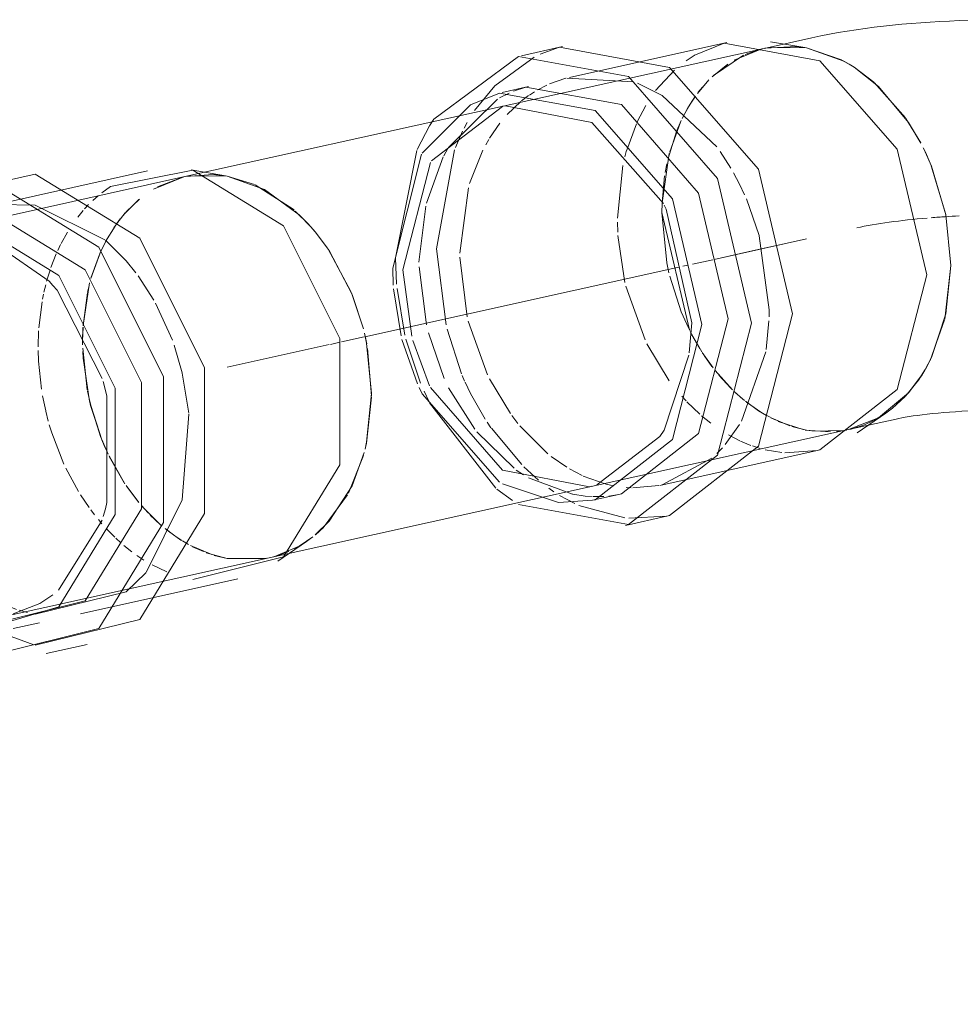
# Model space of a CAD drawing. Header units: millimetres. Extents: x -121 to 29920, y 1231 to 31888.
# Tile 30 of 106: x 9518 to 9639, y 9098 to 9224. Entities that reach past the tile are written whole.
import ezdxf

# ---------------------------------------------------------------- set-up
doc = ezdxf.new("R2010")
doc.units = ezdxf.units.MM
doc.linetypes.add('ADSK_Осевая', pattern=[700, 500, -100, 0, -100])
doc.layers.add('P-PIPE-____-CNTR', color=3, linetype='ADSK_Осевая', lineweight=20)
doc.layers.add('P-PIPE-____-OTLN', color=3, linetype='Continuous', lineweight=20)

# ---------------------------------------------------------------- blocks, each defined once
blk = doc.blocks.new('ADSK_ППР_Отвод канализационный_Составной - Отвод раструбный-V1-3D severage Left')
at = {"layer": 'P-PIPE-____-OTLN', "color": 22}
for p, q in [((-15176.24, 9221.5), (-15196.41, 9217.04)), ((-15165.35, 9222.12), (-15171.47, 9220.77)), ((-15166.25, 9220.88), (-15170.66, 9221.62)), ((-15197.28, 9220.99), (-15202.53, 9219.83)), ((-15171.78, 9220.69), (-15171.47, 9220.77)), ((-15167.33, 9221.02), (-15166.25, 9220.88)), ((-15201.65, 9215.87), (-15205.02, 9215.13)), ((-15204.66, 9213.42), (-15204.95, 9213.35)), ((-15151.09, 9208.02), (-15150.82, 9207.47)), ((-15184.01, 9200.16), (-15184.26, 9200.67)), ((-15151.09, 9179.23), (-15151.7, 9178.29)), ((-15159.56, 9171.51), (-15155.88, 9174.04)), ((-15155.04, 9174.67), (-15155.88, 9174.04)), ((-15160.66, 9171.95), (-15154.54, 9173.3)), ((-15158.63, 9172.57), (-15160.34, 9172.02)), ((-15184.81, 9171.05), (-15184.26, 9171.88)), ((-15184.84, 9164.8), (-15164.67, 9169.27)), ((-15193.81, 9164.61), (-15193.51, 9164.68)), ((-15193.45, 9162.89), (-15190.09, 9163.64)), ((-15197.78, 9162.61), (-15193.45, 9162.89)), ((-15189.21, 9159.68), (-15183.97, 9160.85))]:
    blk.add_line(p, q, dxfattribs=at)
at = {"layer": 'P-PIPE-____-OTLN', "color": 9}
for p, q in [((-15176.57, 9221.42), (-15180.26, 9219.94)), ((-15197.67, 9220.9), (-15200.15, 9220.02)), ((-15171.39, 9220.78), (-15167.33, 9221.02)), ((-15166.06, 9220.85), (-15161.55, 9219.28)), ((-15200.93, 9219.64), (-15205.94, 9215.95)), ((-15161.53, 9219.27), (-15160.75, 9218.84)), ((-15159.95, 9218.35), (-15160.57, 9218.74)), ((-15159.92, 9218.34), (-15157.42, 9216.43)), ((-15196.85, 9216.93), (-15198.97, 9216.21)), ((-15188.19, 9216.48), (-15196.74, 9216.96)), ((-15157.37, 9216.39), (-15153.36, 9211.85)), ((-15204.13, 9215.04), (-15205.35, 9214.42)), ((-15201.99, 9215.8), (-15203.58, 9215.28)), ((-15199.31, 9216.05), (-15200.43, 9215.47)), ((-15209.06, 9213.55), (-15215.25, 9207.34)), ((-15204.97, 9213.34), (-15214.06, 9206.37)), ((-15213.77, 9211.72), (-15214.31, 9210.86)), ((-15153.32, 9211.79), (-15151.42, 9208.65)), ((-15214.33, 9210.84), (-15215.9, 9207.82)), ((-15175.71, 9205.42), (-15177.08, 9207.55)), ((-15215.33, 9207.2), (-15219.03, 9192.63)), ((-15150.82, 9207.47), (-15150.07, 9205.76)), ((-15214.2, 9206.14), (-15217.74, 9192.39)), ((-15150.06, 9205.73), (-15148.2, 9199.5)), ((-15172.11, 9196.81), (-15173.73, 9201.49)), ((-15184.56, 9199.74), (-15184.54, 9200.85)), ((-15180.73, 9185.63), (-15184.01, 9200.16)), ((-15181.03, 9184.7), (-15184.56, 9199.74)), ((-15148.19, 9199.43), (-15147.56, 9192.98)), ((-15170.83, 9187.3), (-15172.1, 9196.77)), ((-15219.03, 9192.63), (-15218.96, 9190.45)), ((-15217.74, 9192.39), (-15216.58, 9183.89)), ((-15147.56, 9192.98), (-15148.33, 9186.1)), ((-15218.93, 9189.95), (-15217.96, 9183.95)), ((-15170.84, 9186.38), (-15170.83, 9187.3)), ((-15181.38, 9185.43), (-15181, 9184.64)), ((-15181.05, 9181.78), (-15180.73, 9185.63)), ((-15171.22, 9182.2), (-15170.86, 9185.87)), ((-15148.35, 9186.01), (-15150.22, 9180.81)), ((-15217.85, 9183.49), (-15215.85, 9177.81)), ((-15216.44, 9183.34), (-15214.3, 9177.55)), ((-15184.26, 9171.88), (-15181.09, 9181.49)), ((-15174.36, 9173.01), (-15171.26, 9181.9)), ((-15150.24, 9180.77), (-15150.82, 9179.68)), ((-15151.34, 9178.84), (-15150.84, 9179.65)), ((-15151.7, 9178.29), (-15153.36, 9176.23)), ((-15153.4, 9176.19), (-15155.04, 9174.67)), ((-15156.34, 9173.74), (-15157.37, 9173.15)), ((-15176.44, 9170.05), (-15174.61, 9172.59)), ((-15157.46, 9173.1), (-15158.63, 9172.57)), ((-15192.9, 9164.85), (-15184.81, 9171.05)), ((-15177.51, 9168.89), (-15176.81, 9169.63)), ((-15168.8, 9168.97), (-15164.68, 9169.27)), ((-15164.67, 9169.27), (-15164.33, 9169.35)), ((-15204.98, 9164.99), (-15197.78, 9162.61)), ((-15188.3, 9164.47), (-15184.94, 9164.78)), ((-15205.68, 9164.32), (-15203.7, 9162.85)), ((-15197.67, 9163.51), (-15195.72, 9162.47)), ((-15194.37, 9163.44), (-15193.49, 9163.38)), ((-15193.35, 9163.37), (-15191.98, 9163.39)), ((-15191.35, 9163.44), (-15190.07, 9163.64)), ((-15190.07, 9163.64), (-15189.75, 9163.72)), ((-15189.15, 9164.52), (-15188.5, 9164.48)), ((-15195.21, 9162.24), (-15189.29, 9160.65)), ((-15193.45, 9162.89), (-15193.11, 9162.97)), ((-15188.78, 9160.6), (-15183.95, 9160.85)), ((-15183.94, 9160.85), (-15183.58, 9160.94))]:
    blk.add_line(p, q, dxfattribs=at)
at = {"layer": 'P-PIPE-____-OTLN', "color": 10}
for p, q in [((-15171.96, 9220.64), (-15175.31, 9219.26)), ((-15173.89, 9219.98), (-15171.96, 9220.65)), ((-15180.28, 9219.93), (-15181.45, 9219.18)), ((-15177.96, 9217.29), (-15174.1, 9219.88)), ((-15182.96, 9217.98), (-15185.36, 9215.36)), ((-15176.12, 9218.75), (-15178.13, 9217.12)), ((-15180.02, 9214.98), (-15178.54, 9216.72)), ((-15205.94, 9215.95), (-15208.55, 9212.83)), ((-15200.87, 9215.21), (-15201.53, 9214.78)), ((-15179.36, 9215.81), (-15179.9, 9215.14)), ((-15205.62, 9214.26), (-15211.89, 9208.09)), ((-15202.63, 9213.95), (-15204.38, 9212.28)), ((-15201.63, 9214.71), (-15202.53, 9214.03)), ((-15180.72, 9213.97), (-15181.28, 9213.06)), ((-15180.3, 9214.59), (-15180.72, 9213.97)), ((-15186.63, 9213.44), (-15187.71, 9211.37)), ((-15181.28, 9213.06), (-15181.96, 9211.8)), ((-15209.5, 9211.28), (-15209.9, 9210.54)), ((-15183.56, 9207.51), (-15182.18, 9211.32)), ((-15182.08, 9211.53), (-15182.64, 9210.26)), ((-15210.09, 9210.15), (-15211, 9208.09)), ((-15205.3, 9211.19), (-15206.64, 9209.25)), ((-15187.83, 9211.11), (-15189.06, 9207.72)), ((-15182.7, 9210.11), (-15183.77, 9206.68)), ((-15206.73, 9209.11), (-15207.12, 9208.43)), ((-15215.96, 9207.68), (-15218.67, 9193.92)), ((-15211.13, 9207.76), (-15213.42, 9195.08)), ((-15211.97, 9207.95), (-15212.5, 9207.01)), ((-15207.49, 9207.74), (-15209.18, 9203.46)), ((-15189.07, 9207.71), (-15189.29, 9206.87)), ((-15212.56, 9206.89), (-15214.7, 9200.96)), ((-15184.54, 9201), (-15183.62, 9207.29)), ((-15189.56, 9205.76), (-15190.25, 9199)), ((-15183.93, 9205.96), (-15184.14, 9204.89)), ((-15184.21, 9204.44), (-15184.54, 9200.94)), ((-15209.33, 9202.91), (-15210.42, 9194.54)), ((-15214.8, 9200.54), (-15215.67, 9193.38)), ((-15190.25, 9198.49), (-15190.21, 9197.22)), ((-15190.18, 9196.82), (-15189.29, 9190.78)), ((-15213.42, 9195.08), (-15212.17, 9185.34)), ((-15218.67, 9193.92), (-15218.53, 9190.55)), ((-15210.42, 9194.03), (-15209.49, 9186.39)), ((-15215.64, 9192.81), (-15214.69, 9185.38)), ((-15218.48, 9190), (-15217.47, 9184.05)), ((-15189.18, 9190.32), (-15186.72, 9183.42)), ((-15212.05, 9184.8), (-15210.22, 9179.1)), ((-15209.36, 9185.85), (-15206.89, 9178.95)), ((-15217.34, 9183.54), (-15215.45, 9177.87)), ((-15214.45, 9184.33), (-15212.45, 9178.47)), ((-15179.46, 9181.92), (-15180.94, 9184.52)), ((-15180.72, 9184.1), (-15179.71, 9182.32)), ((-15186.47, 9182.91), (-15183.61, 9178.21)), ((-15178, 9179.84), (-15179.39, 9181.81)), ((-15179.14, 9181.43), (-15178.15, 9180.02)), ((-15210.13, 9178.88), (-15209.82, 9178.15)), ((-15175.53, 9177.04), (-15177.74, 9179.5)), ((-15177.26, 9178.92), (-15175.75, 9177.27)), ((-15211.89, 9177.28), (-15208.51, 9172)), ((-15206.64, 9178.44), (-15203.96, 9173.99)), ((-15215.01, 9176.86), (-15214.36, 9175.48)), ((-15182.02, 9176.24), (-15181.46, 9175.62)), ((-15175.31, 9176.84), (-15174.15, 9175.82)), ((-15173.98, 9175.67), (-15175.16, 9176.69)), ((-15214.31, 9175.39), (-15205.83, 9164.43)), ((-15181.37, 9175.52), (-15179.72, 9173.93)), ((-15173.86, 9175.58), (-15172.17, 9174.36)), ((-15171.78, 9174.11), (-15173.71, 9175.46)), ((-15203.79, 9173.75), (-15203.01, 9172.74)), ((-15179.48, 9173.71), (-15178.31, 9172.77)), ((-15172.17, 9174.36), (-15171.17, 9173.75)), ((-15171.13, 9173.73), (-15171.78, 9174.11)), ((-15170.15, 9173.22), (-15171.13, 9173.73)), ((-15170.59, 9173.44), (-15168.17, 9172.42)), ((-15206.92, 9172.88), (-15206.45, 9172.19)), ((-15202.77, 9172.44), (-15199.16, 9168.83)), ((-15166.46, 9171.95), (-15169.66, 9172.99)), ((-15167.91, 9172.33), (-15166.06, 9171.87)), ((-15208.24, 9171.67), (-15203.49, 9166.99)), ((-15206.39, 9172.11), (-15202.51, 9167.46)), ((-15176.05, 9171.27), (-15174.58, 9170.51)), ((-15162.96, 9171.65), (-15166.2, 9171.89)), ((-15166.06, 9171.87), (-15165.41, 9171.77)), ((-15165.27, 9171.75), (-15161.27, 9171.83)), ((-15160.92, 9171.89), (-15162.21, 9171.7)), ((-15160.34, 9172.02), (-15160.66, 9171.95)), ((-15174.49, 9170.47), (-15173.16, 9169.92)), ((-15172.96, 9169.85), (-15171.99, 9169.54)), ((-15198.74, 9168.5), (-15196.74, 9167.12)), ((-15171.33, 9169.37), (-15169.18, 9169)), ((-15202.24, 9167.18), (-15200.34, 9165.45)), ((-15203.2, 9166.77), (-15202.3, 9166.15)), ((-15196.38, 9166.9), (-15194.76, 9166.05)), ((-15194.66, 9166), (-15191.68, 9164.94)), ((-15201.64, 9165.75), (-15195.99, 9163.67)), ((-15191.68, 9164.94), (-15190.74, 9164.74)), ((-15199.05, 9164.44), (-15198.41, 9163.99)), ((-15195.98, 9163.67), (-15194.37, 9163.44))]:
    blk.add_line(p, q, dxfattribs=at)
at = {"layer": 'P-PIPE-____-OTLN', "color": 22}
for points in [[(-15165.35, 9222.12, 0), (-15164.22, 9222.36, 0), (-15163.1, 9222.58, 0), (-15161.97, 9222.79, 0), (-15160.83, 9222.98, 0), (-15159.69, 9223.15, 0), (-15158.54, 9223.31, 0), (-15157.37, 9223.47, 0), (-15156.2, 9223.6, 0), (-15155.02, 9223.73, 0), (-15153.83, 9223.85, 0), (-15152.63, 9223.96, 0), (-15151.42, 9224.05, 0), (-15150.2, 9224.14, 0), (-15148.97, 9224.21, 0), (-15147.74, 9224.27, 0), (-15146.5, 9224.33, 0), (-15145.26, 9224.37, 0), (-15144.01, 9224.41, 0), (-15142.76, 9224.43, 0), (-15141.96, 9224.44, 0)], [(-15150.65, 9191.77, 0), (-15154.43, 9207.86, 0), (-15164.33, 9219.19, 0), (-15176.57, 9221.42, 0)], [(-15167.83, 9186.75, 0), (-15172.18, 9205.28, 0), (-15183.58, 9218.32, 0), (-15197.67, 9220.9, 0)], [(-15166.06, 9220.85, 0), (-15170.85, 9220.89, 0), (-15171.46, 9220.77, 0)], [(-15160.57, 9218.74, 0), (-15161.27, 9219.14, 0), (-15166.06, 9220.85, 0)], [(-15173.07, 9185.59, 0), (-15177.43, 9204.12, 0), (-15188.83, 9217.16, 0), (-15202.92, 9219.74, 0), (-15213.77, 9211.72, 0)], [(-15151.4, 9208.61, 0), (-15152.98, 9211.28, 0), (-15156.81, 9215.87, 0), (-15159.95, 9218.35, 0)], [(-15179.43, 9185.39, 0), (-15183.22, 9201.49, 0), (-15193.11, 9212.81, 0), (-15205.35, 9215.05, 0), (-15209.06, 9213.55, 0)], [(-15176.07, 9186.14, 0), (-15179.85, 9202.23, 0), (-15189.75, 9213.56, 0), (-15201.99, 9215.8, 0)], [(-15150.84, 9179.65, 0), (-15150.04, 9181.18, 0), (-15148.19, 9186.75, 0), (-15147.56, 9192.98, 0), (-15148.19, 9199.43, 0), (-15150.04, 9205.67, 0), (-15150.84, 9207.5, 0)], [(-15164.33, 9169.35, 0), (-15154.43, 9177.06, 0), (-15150.65, 9191.77, 0)], [(-15189.75, 9163.72, 0), (-15179.85, 9171.43, 0), (-15176.07, 9186.14, 0)], [(-15183.58, 9160.94, 0), (-15172.18, 9169.81, 0), (-15167.83, 9186.75, 0)], [(-15202.92, 9162.35, 0), (-15188.83, 9159.78, 0), (-15177.43, 9168.65, 0), (-15173.07, 9185.59, 0)], [(-15193.11, 9162.97, 0), (-15183.22, 9170.68, 0), (-15179.43, 9185.39, 0)], [(-15160.66, 9171.95, 0), (-15156.81, 9173.46, 0), (-15152.98, 9176.65, 0), (-15151.34, 9178.84, 0)], [(-15154.54, 9173.3, 0), (-15154.21, 9173.37, 0), (-15153.83, 9173.45, 0), (-15153.4, 9173.53, 0), (-15152.91, 9173.61, 0), (-15152.38, 9173.69, 0), (-15151.82, 9173.77, 0), (-15151.21, 9173.85, 0), (-15150.57, 9173.92, 0), (-15149.9, 9174, 0), (-15149.2, 9174.06, 0), (-15148.47, 9174.13, 0), (-15147.72, 9174.19, 0), (-15146.95, 9174.24, 0), (-15146.16, 9174.29, 0), (-15145.35, 9174.33, 0), (-15144.54, 9174.37, 0), (-15143.71, 9174.4, 0), (-15142.87, 9174.42, 0), (-15142.02, 9174.43, 0), (-15141.48, 9174.44, 0)]]:
    blk.add_polyline3d(points, dxfattribs=at)
at = {"layer": 'P-PIPE-____-OTLN', "color": 9}
for points in [[(-15177.51, 9208.15, 0), (-15184.51, 9214.72, 0), (-15187.7, 9216.3, 0)], [(-15184.37, 9200.89, 0), (-15193.51, 9211.26, 0), (-15204.62, 9213.42, 0)], [(-15173.96, 9202.02, 0), (-15174.61, 9203.39, 0), (-15175.37, 9204.83, 0)], [(-15215.64, 9177.35, 0), (-15215.25, 9176.54, 0), (-15205.35, 9165.21, 0)], [(-15214.2, 9177.35, 0), (-15204.95, 9166.77, 0), (-15193.84, 9164.6, 0)], [(-15184.84, 9164.8, 0), (-15184.51, 9164.88, 0), (-15178.16, 9168.28, 0)]]:
    blk.add_polyline3d(points, dxfattribs=at)
at = {"layer": 'P-PIPE-____-OTLN', "color": 10}
for points in [[(-15181.85, 9212.02, 0), (-15181.03, 9213.49, 0), (-15180.26, 9214.65, 0)], [(-15184.54, 9200.87, 0), (-15184.56, 9199.74, 0), (-15183.93, 9193.29, 0), (-15183.66, 9192.03, 0)], [(-15183.56, 9191.59, 0), (-15182.08, 9187.04, 0), (-15181.38, 9185.43, 0)], [(-15209.76, 9178.02, 0), (-15209.07, 9176.55, 0), (-15207.17, 9173.26, 0)]]:
    blk.add_polyline3d(points, dxfattribs=at)
for start_param, end_param in [(1.966036, 2.385893), (1.905097, 1.945365), (1.874704, 1.905097)]:
    blk.add_ellipse((-15140.46, 9194.15), major_axis=(26.32, 0), ratio=0.201175, start_param=start_param, end_param=end_param, dxfattribs=at)
at = {"layer": 'P-PIPE-____-OTLN', "color": 9}
blk.add_ellipse((-15140.46, 9194.15), major_axis=(26.32, 0), ratio=0.201175, start_param=1.802237, end_param=1.872252, dxfattribs=at)
blk = doc.blocks.new('ADSK_ППР_Отвод канализационный_Составной - Отвод раструбный-V2-3D severage Left')
at = {"layer": 'P-PIPE-____-OTLN', "color": 22}
for p, q in [((-15250.42, 9205.08), (-15270.59, 9200.61)), ((-15244.63, 9205.16), (-15255.18, 9203.06)), ((-15240.44, 9204.45), (-15244.84, 9205.2)), ((-15245.65, 9204.34), (-15285.39, 9195.54)), ((-15264.81, 9204.66), (-15277.66, 9201.76)), ((-15271.47, 9204.56), (-15276.71, 9203.4)), ((-15273.41, 9198.79), (-15285.05, 9195.91)), ((-15270.05, 9199.53), (-15281.34, 9196.92)), ((-15275.84, 9199.45), (-15279.2, 9198.7)), ((-15229.37, 9197.76), (-15228.93, 9197.24)), ((-15278.31, 9196.99), (-15279.06, 9196.84)), ((-15273.41, 9197.07), (-15276.69, 9197.17)), ((-15313.97, 9173.61), (-15318.3, 9166.35)), ((-15317.67, 9167.12), (-15322.23, 9162.86)), ((-15295.56, 9163.44), (-15294.92, 9163.1)), ((-15322.91, 9162.03), (-15337.17, 9138.09)), ((-15233.74, 9155.08), (-15230.06, 9157.62)), ((-15229.37, 9158.13), (-15230.06, 9157.62)), ((-15274.58, 9146.72), (-15234.84, 9155.52)), ((-15259.02, 9148.37), (-15238.85, 9152.84)), ((-15264.24, 9149.66), (-15262.54, 9150.79)), ((-15275.35, 9140.75), (-15271.02, 9148.01)), ((-15267.63, 9146.47), (-15264.27, 9147.21)), ((-15275.55, 9145.8), (-15275.29, 9145.13)), ((-15273.11, 9143.99), (-15270.05, 9143.16)), ((-15263.39, 9143.26), (-15258.15, 9144.42)), ((-15274.83, 9142.7), (-15275.35, 9140.75)), ((-15276.54, 9135.63), (-15274.96, 9141.68)), ((-15340.65, 9140.17), (-15344.36, 9133.94)), ((-15291.21, 9110.71), (-15276.95, 9134.64)), ((-15340.88, 9131.87), (-15343.26, 9127.88)), ((-15340.77, 9128.05), (-15341.7, 9126.99)), ((-15318.41, 9123.76), (-15319.02, 9124.08)), ((-15305.81, 9115.02), (-15306.35, 9115.51)), ((-15291.44, 9102.41), (-15287.73, 9108.63)), ((-15297.3, 9100.49), (-15294.92, 9104.48))]:
    blk.add_line(p, q, dxfattribs=at)
at = {"layer": 'P-PIPE-____-OTLN', "color": 10}
for p, q in [((-15249.66, 9202.73), (-15245.76, 9204.32)), ((-15249.16, 9203.02), (-15245.8, 9204.3)), ((-15245.54, 9204.36), (-15242.02, 9204.63)), ((-15256.74, 9201.9), (-15257.42, 9201.3)), ((-15253.15, 9199.84), (-15251.44, 9201.47)), ((-15258.68, 9199.99), (-15259.37, 9199.15)), ((-15257.97, 9200.76), (-15258.5, 9200.2)), ((-15254.36, 9198.33), (-15253.92, 9198.93)), ((-15253.91, 9198.93), (-15253.28, 9199.69)), ((-15255.8, 9196.03), (-15254.59, 9198.01)), ((-15254.75, 9197.78), (-15254.2, 9198.56)), ((-15282.55, 9196.51), (-15282.95, 9195.89)), ((-15278.05, 9196.39), (-15280.41, 9193.48)), ((-15260.69, 9197.22), (-15261.5, 9195.76)), ((-15256, 9195.64), (-15255.53, 9196.52)), ((-15283.22, 9195.26), (-15283.84, 9194.59)), ((-15283.32, 9195.29), (-15283.8, 9194.47)), ((-15282.61, 9195.87), (-15283.19, 9195.3)), ((-15261.57, 9195.63), (-15261.93, 9194.87)), ((-15256.55, 9194.49), (-15256, 9195.64)), ((-15284.22, 9194.13), (-15286.62, 9190.54)), ((-15284.05, 9194), (-15285.79, 9190.05)), ((-15262.12, 9194.45), (-15262.79, 9192.72)), ((-15257.68, 9191.31), (-15256.42, 9194.78)), ((-15257.67, 9191.34), (-15256.59, 9194.38)), ((-15262.91, 9192.38), (-15263.35, 9190.94)), ((-15281.11, 9192.34), (-15282.87, 9188.52)), ((-15263.46, 9190.5), (-15263.69, 9189.54)), ((-15258.69, 9185.28), (-15257.84, 9190.72)), ((-15258.12, 9189.54), (-15257.92, 9190.41)), ((-15287.23, 9189.36), (-15288.88, 9184.87)), ((-15285.93, 9189.64), (-15286.47, 9187.83)), ((-15263.75, 9189.27), (-15263.88, 9188.64)), ((-15258.69, 9185.24), (-15258.13, 9189.46)), ((-15286.49, 9187.78), (-15287.11, 9184.65)), ((-15282.98, 9188.2), (-15283.64, 9186.03)), ((-15263.94, 9188.32), (-15264.35, 9184.99)), ((-15292.13, 9184.9), (-15292.68, 9181.18)), ((-15283.87, 9185.07), (-15284.18, 9183.43)), ((-15283.65, 9185.97), (-15283.83, 9185.24)), ((-15258.75, 9183.31), (-15258.7, 9185.04)), ((-15289.1, 9183.96), (-15289.3, 9182.89)), ((-15288.92, 9184.73), (-15289.04, 9184.21)), ((-15287.18, 9184.09), (-15287.52, 9178.47)), ((-15264.37, 9184.6), (-15264.43, 9182.55)), ((-15258.74, 9182.79), (-15258.72, 9184.71)), ((-15289.35, 9182.6), (-15289.78, 9176.92)), ((-15284.19, 9183.41), (-15284.59, 9179.31)), ((-15258.15, 9177.04), (-15258.73, 9182.38)), ((-15292.69, 9180.99), (-15291.87, 9168.57)), ((-15264.43, 9182.07), (-15264.39, 9180.76)), ((-15258.67, 9181.11), (-15258.72, 9181.94)), ((-15264.38, 9180.7), (-15264.01, 9177.13)), ((-15287.52, 9178), (-15286.51, 9169.23)), ((-15284.61, 9178.36), (-15283.64, 9169.87)), ((-15289.78, 9176.41), (-15289.03, 9169.36)), ((-15263.87, 9176.26), (-15263.47, 9174.34)), ((-15257.92, 9175.91), (-15258.12, 9176.86)), ((-15263.46, 9174.3), (-15263.14, 9173.04)), ((-15263.01, 9172.56), (-15262.7, 9171.55)), ((-15262.7, 9171.53), (-15261.15, 9167.52)), ((-15255.46, 9168.78), (-15256.45, 9171.08)), ((-15283.64, 9169.84), (-15280.31, 9161.02)), ((-15255.61, 9169.1), (-15255.89, 9169.71)), ((-15288.88, 9168.67), (-15288.13, 9166.01)), ((-15286.49, 9169.13), (-15286.19, 9167.98)), ((-15253.33, 9165.01), (-15255.36, 9168.59)), ((-15253.4, 9165.11), (-15255.32, 9168.49)), ((-15291.73, 9167.97), (-15287.59, 9157.26)), ((-15286.01, 9167.32), (-15284.44, 9162.92)), ((-15318.31, 9166.32), (-15318.64, 9165.56)), ((-15318.54, 9165.85), (-15318.31, 9166.33)), ((-15260.9, 9167), (-15259.28, 9164)), ((-15318.82, 9164.29), (-15318.76, 9165.08)), ((-15318.69, 9165.39), (-15318.81, 9164.06)), ((-15318.7, 9165.36), (-15318.54, 9165.85)), ((-15288.07, 9165.85), (-15286.49, 9161.88)), ((-15251.53, 9162.59), (-15253.17, 9164.78)), ((-15251.55, 9162.62), (-15253.11, 9164.68)), ((-15318.52, 9162.48), (-15318.79, 9163.8)), ((-15259.02, 9163.58), (-15257.92, 9161.97)), ((-15318.66, 9163), (-15318.43, 9162.2)), ((-15318.09, 9161.3), (-15318.44, 9162.21)), ((-15284.39, 9162.8), (-15283.25, 9160.3)), ((-15250.36, 9161.27), (-15251.22, 9162.22)), ((-15248.62, 9159.62), (-15251.12, 9162.11)), ((-15317.01, 9159.27), (-15317.91, 9160.89)), ((-15286.05, 9160.97), (-15282.32, 9155.01)), ((-15280.29, 9160.98), (-15278.41, 9157.93)), ((-15257.7, 9161.66), (-15257.23, 9161.04)), ((-15317.77, 9160.62), (-15315.76, 9157.49)), ((-15283.13, 9160.06), (-15280.52, 9155.58)), ((-15256.72, 9160.41), (-15256.27, 9159.89)), ((-15316.23, 9158.11), (-15316.68, 9158.76)), ((-15255.65, 9159.2), (-15254.61, 9158.15)), ((-15247.11, 9158.45), (-15248.19, 9159.27)), ((-15246.15, 9157.8), (-15248.02, 9159.13)), ((-15323, 9157.44), (-15322.69, 9156.63)), ((-15311.96, 9153.33), (-15315.73, 9157.44)), ((-15288.18, 9157.83), (-15287.8, 9157.21)), ((-15287.59, 9157.26), (-15287.17, 9156.54)), ((-15278.1, 9157.5), (-15277.25, 9156.38)), ((-15254.48, 9158.03), (-15253.85, 9157.45)), ((-15253.45, 9157.11), (-15252.43, 9156.3)), ((-15246.02, 9157.73), (-15246.63, 9158.12)), ((-15245.16, 9157.22), (-15245.94, 9157.68)), ((-15242.2, 9155.94), (-15244.91, 9157.09)), ((-15230.5, 9157.33), (-15231.62, 9156.69)), ((-15314.74, 9156.23), (-15312.32, 9153.68)), ((-15287.27, 9156.4), (-15285.9, 9154.53)), ((-15286.72, 9155.79), (-15285.98, 9154.66)), ((-15277.11, 9156.21), (-15276.55, 9155.54)), ((-15251.78, 9155.83), (-15250.89, 9155.24)), ((-15243.28, 9156.33), (-15244.65, 9156.95)), ((-15240.24, 9155.44), (-15242.9, 9156.18)), ((-15240.24, 9155.44), (-15241.89, 9155.84)), ((-15232.33, 9156.35), (-15233.37, 9155.94)), ((-15321.74, 9154.8), (-15320.4, 9152.82)), ((-15284.91, 9155.5), (-15284.36, 9154.84)), ((-15284.29, 9154.76), (-15283.79, 9154.2)), ((-15279.95, 9154.75), (-15278.21, 9152.53)), ((-15276.44, 9155.42), (-15274.21, 9153.15)), ((-15249.83, 9154.62), (-15247.94, 9153.73)), ((-15235.13, 9155.46), (-15240.24, 9155.44)), ((-15235.45, 9155.4), (-15240.24, 9155.44)), ((-15285.21, 9153.57), (-15284.69, 9152.88)), ((-15283.4, 9153.8), (-15282.67, 9153.09)), ((-15281.69, 9154.26), (-15278.44, 9151.18)), ((-15310.98, 9152.43), (-15310.36, 9151.89)), ((-15284.59, 9152.75), (-15283.69, 9151.65)), ((-15282.64, 9153.06), (-15281.76, 9152.29)), ((-15277.94, 9152.24), (-15277.43, 9151.67)), ((-15273.97, 9152.94), (-15271.62, 9151.13)), ((-15319.58, 9151.78), (-15318.25, 9150.25)), ((-15310.14, 9151.7), (-15307.02, 9149.22)), ((-15283.45, 9151.37), (-15279.98, 9147.99)), ((-15283.29, 9151.68), (-15280.08, 9149.13)), ((-15276.85, 9151.08), (-15274.82, 9149.26)), ((-15271.2, 9150.86), (-15270.31, 9150.33)), ((-15318, 9149.99), (-15315.3, 9147.34)), ((-15277.4, 9150.42), (-15274.95, 9148.96)), ((-15306.71, 9148.99), (-15305.18, 9147.91)), ((-15302.67, 9146.27), (-15306.34, 9148.73)), ((-15279.64, 9148.85), (-15278.98, 9148.45)), ((-15274.11, 9148.55), (-15273.02, 9148.08)), ((-15274.01, 9148.63), (-15272.35, 9147.51)), ((-15268.16, 9149.28), (-15267.21, 9148.92)), ((-15266.85, 9148.8), (-15265.81, 9148.51)), ((-15304.67, 9147.57), (-15302.58, 9146.22)), ((-15279.5, 9147.6), (-15277.08, 9145.91)), ((-15278.4, 9148.14), (-15277.69, 9147.78)), ((-15271.76, 9147.15), (-15271, 9146.72)), ((-15314.83, 9146.92), (-15313.45, 9145.75)), ((-15312.79, 9145.21), (-15311.08, 9143.89)), ((-15298.15, 9143.69), (-15301.71, 9145.68)), ((-15301.5, 9145.56), (-15298.69, 9143.98)), ((-15310.64, 9143.56), (-15308.77, 9142.23)), ((-15290.57, 9140.39), (-15298.08, 9143.66)), ((-15297.56, 9143.39), (-15295.9, 9142.58)), ((-15295.78, 9142.52), (-15291.76, 9140.82)), ((-15308.25, 9141.88), (-15306.47, 9140.72)), ((-15291.7, 9140.8), (-15291.09, 9140.58)), ((-15306.3, 9140.62), (-15303.91, 9139.19)), ((-15290.13, 9140.24), (-15285.03, 9138.88)), ((-15285.02, 9138.88), (-15289.71, 9140.1)), ((-15303.79, 9139.12), (-15301.59, 9137.92)), ((-15284.68, 9138.82), (-15281.02, 9138.48)), ((-15279.71, 9138.55), (-15284.59, 9138.8)), ((-15280.55, 9138.49), (-15278.07, 9138.86)), ((-15277.18, 9139.19), (-15279.31, 9138.6)), ((-15301.28, 9137.75), (-15294.69, 9134.79)), ((-15294.4, 9134.68), (-15293.5, 9134.35)), ((-15293.15, 9134.23), (-15289.24, 9133.06)), ((-15336.85, 9132.45), (-15336.55, 9131.85)), ((-15289.17, 9133.05), (-15288.36, 9132.86)), ((-15287.82, 9132.74), (-15287.21, 9132.63)), ((-15287.21, 9132.63), (-15284.03, 9132.24)), ((-15282.92, 9132.22), (-15280.42, 9132.48)), ((-15280.06, 9132.56), (-15279.47, 9132.74)), ((-15336.13, 9131.08), (-15334.94, 9129.26)), ((-15336.98, 9128.63), (-15334.77, 9126.1)), ((-15334.68, 9128.91), (-15334.09, 9128.14)), ((-15341.17, 9127.99), (-15340.66, 9126.47)), ((-15333.85, 9127.84), (-15329.6, 9123.44)), ((-15342.78, 9125.23), (-15342.25, 9124.42)), ((-15339.85, 9124.91), (-15338.79, 9123.31)), ((-15341.38, 9123.21), (-15338.87, 9120.24)), ((-15338.78, 9123.28), (-15337.48, 9121.6)), ((-15330.34, 9121.9), (-15324.68, 9117.63)), ((-15329.09, 9122.99), (-15322.52, 9117.95)), ((-15336.77, 9120.76), (-15333.24, 9117.16)), ((-15338.5, 9119.85), (-15337.87, 9119.2)), ((-15324.11, 9117.24), (-15323.25, 9116.67)), ((-15322.18, 9117.72), (-15315.79, 9113.95)), ((-15338.25, 9115.73), (-15336.58, 9114.05)), ((-15337.15, 9115.74), (-15335.35, 9113.92)), ((-15332.27, 9116.3), (-15326.77, 9112.13)), ((-15322.98, 9116.49), (-15315.74, 9112.21)), ((-15333.16, 9114.94), (-15330.19, 9112.65)), ((-15315.54, 9113.82), (-15307.42, 9110.29)), ((-15335.18, 9112.77), (-15332.64, 9110.66)), ((-15334.2, 9112.87), (-15329.36, 9109.09)), ((-15330.19, 9112.65), (-15327.45, 9110.72)), ((-15315.26, 9111.97), (-15308.75, 9109.07)), ((-15332.64, 9110.66), (-15331.19, 9109.56)), ((-15325.6, 9111.35), (-15319.49, 9107.71)), ((-15330.99, 9109.41), (-15329.61, 9108.42)), ((-15326.11, 9109.84), (-15320.29, 9106.43)), ((-15307.33, 9110.26), (-15302.63, 9108.92)), ((-15308.61, 9109.01), (-15306.02, 9108.09)), ((-15306, 9108.08), (-15303.63, 9107.34)), ((-15302.54, 9108.9), (-15301.47, 9108.69)), ((-15301.47, 9108.69), (-15300.68, 9108.55)), ((-15299.23, 9108.37), (-15298.04, 9108.29)), ((-15297.25, 9108.28), (-15294.68, 9108.54)), ((-15294.32, 9108.62), (-15293.75, 9108.8)), ((-15318.95, 9107.44), (-15313.01, 9104.79)), ((-15303.54, 9107.32), (-15300.2, 9106.46)), ((-15319.45, 9105.99), (-15316.04, 9104.33)), ((-15298.56, 9106.17), (-15297.42, 9106.05)), ((-15316.04, 9104.33), (-15313.49, 9103.22)), ((-15312.44, 9104.58), (-15306.49, 9102.76)), ((-15319.26, 9103.18), (-15316.9, 9102.15)), ((-15313.14, 9103.08), (-15306.99, 9100.95)), ((-15317.63, 9101.7), (-15314.94, 9100.6)), ((-15316.66, 9102.05), (-15315.75, 9101.7)), ((-15305.96, 9102.64), (-15305.18, 9102.46)), ((-15305.18, 9102.46), (-15301.98, 9102.15)), ((-15300.96, 9102.13), (-15298.46, 9102.34)), ((-15298.46, 9102.34), (-15297.92, 9102.46)), ((-15315.34, 9101.54), (-15311.76, 9100.36)), ((-15314.28, 9100.35), (-15313.5, 9100.08)), ((-15306.89, 9100.93), (-15305.71, 9100.62)), ((-15305.25, 9100.51), (-15303.87, 9100.2)), ((-15313.45, 9100.06), (-15311.4, 9099.4)), ((-15310.98, 9099.28), (-15309.84, 9098.97)), ((-15303.26, 9100.09), (-15298.98, 9099.62))]:
    blk.add_line(p, q, dxfattribs=at)
at = {"layer": 'P-PIPE-____-OTLN', "color": 9}
for p, q in [((-15242.02, 9204.63), (-15240.24, 9204.42)), ((-15240.24, 9204.42), (-15236.75, 9203.34)), ((-15255.18, 9203.06), (-15256.27, 9202.28)), ((-15236.66, 9203.3), (-15231.67, 9200.07)), ((-15270.59, 9200.61), (-15275.19, 9198.7)), ((-15264.81, 9200.69), (-15269.75, 9200.77)), ((-15255.9, 9196.26), (-15264.81, 9200.69)), ((-15231.52, 9199.93), (-15229.74, 9198.18)), ((-15275.9, 9198.22), (-15276.44, 9197.82)), ((-15229.51, 9197.91), (-15228.96, 9197.27)), ((-15281.23, 9196.17), (-15284.14, 9194.5)), ((-15279.06, 9196.84), (-15280.98, 9196.26)), ((-15277.03, 9197.15), (-15278.31, 9196.99)), ((-15271.04, 9196.34), (-15273.41, 9197.07)), ((-15263.04, 9190.96), (-15270.49, 9196.12)), ((-15228.93, 9197.24), (-15227.37, 9195.17)), ((-15287.66, 9195.72), (-15288.31, 9194.73)), ((-15285.79, 9195.3), (-15288.31, 9192.57)), ((-15227.33, 9195.12), (-15224.38, 9189.64)), ((-15288.55, 9194.34), (-15289.4, 9192.83)), ((-15284.29, 9194.39), (-15284.94, 9193.84)), ((-15288.64, 9192.12), (-15291.48, 9186.61)), ((-15249.62, 9188.53), (-15251.62, 9191.62)), ((-15256.23, 9178.48), (-15262.01, 9189.78)), ((-15224.31, 9189.47), (-15222.79, 9184.86)), ((-15247.24, 9183.38), (-15249.4, 9188.13)), ((-15291.97, 9185.63), (-15292.09, 9185.07)), ((-15291.76, 9185.79), (-15292.08, 9184.74)), ((-15292.24, 9184.12), (-15292.84, 9181.21)), ((-15222.56, 9183.93), (-15222.36, 9182.94)), ((-15245.99, 9179.22), (-15247.02, 9182.75)), ((-15222.25, 9182.34), (-15221.74, 9176.28)), ((-15292.89, 9180.89), (-15292.32, 9168.24)), ((-15245.15, 9174.05), (-15245.98, 9179.15)), ((-15255.63, 9162.6), (-15255.66, 9176.21)), ((-15221.74, 9176.08), (-15222.39, 9170.2)), ((-15257.71, 9175.04), (-15257.92, 9175.91)), ((-15222.4, 9170.18), (-15222.56, 9169.47)), ((-15316.91, 9167.69), (-15314.45, 9168.49)), ((-15314.42, 9168.49), (-15308.71, 9168.23)), ((-15222.79, 9168.62), (-15224.7, 9163.81)), ((-15317.67, 9167.12), (-15317.32, 9167.42)), ((-15308.71, 9168.23), (-15304.07, 9167.04)), ((-15292.24, 9167.93), (-15288.22, 9157.9)), ((-15317.74, 9167.05), (-15318.31, 9166.32)), ((-15318.3, 9166.35), (-15317.81, 9166.98)), ((-15304.05, 9167.03), (-15298.15, 9164.71)), ((-15298.13, 9164.7), (-15296.11, 9163.72)), ((-15294.96, 9163.12), (-15295.6, 9163.46)), ((-15224.82, 9163.57), (-15227.81, 9159.52)), ((-15294.92, 9163.1), (-15292.08, 9161.5)), ((-15323.24, 9161.29), (-15323.41, 9159.13)), ((-15292.06, 9161.49), (-15286.6, 9157.86)), ((-15261.82, 9151.39), (-15256.25, 9160.34)), ((-15227.87, 9159.46), (-15228.93, 9158.48)), ((-15286.58, 9157.84), (-15283.31, 9155.23)), ((-15286.56, 9157.83), (-15285.58, 9156.39)), ((-15233.37, 9155.94), (-15234.3, 9155.65)), ((-15282.65, 9154.65), (-15281.81, 9153.89)), ((-15234.84, 9155.52), (-15235.45, 9155.4)), ((-15281.8, 9153.88), (-15277.77, 9149.47)), ((-15280.9, 9151.62), (-15278.66, 9150.16)), ((-15278.14, 9149.88), (-15274.36, 9148.36)), ((-15267.65, 9148.35), (-15264.24, 9149.66)), ((-15277.75, 9149.45), (-15275.77, 9146.27)), ((-15274.08, 9148.27), (-15273.41, 9148.1)), ((-15271.02, 9147.97), (-15267.88, 9148.3)), ((-15277.69, 9147.78), (-15275.52, 9146.92)), ((-15272.84, 9148.04), (-15271.86, 9147.98)), ((-15271, 9147.39), (-15270.17, 9147.16)), ((-15275.24, 9146.83), (-15273.41, 9146.38)), ((-15271, 9146.72), (-15270.27, 9146.34)), ((-15269.9, 9146.15), (-15264.99, 9144.37)), ((-15276.06, 9145.33), (-15274.22, 9144.43)), ((-15275.29, 9145.13), (-15274.83, 9142.7)), ((-15276.52, 9139.55), (-15275.35, 9140.75)), ((-15275.35, 9140.75), (-15276.33, 9139.68)), ((-15340.79, 9139.72), (-15341.19, 9137.83)), ((-15333.69, 9140.26), (-15335.08, 9139.83)), ((-15326.91, 9140.11), (-15333.1, 9140.38)), ((-15341.2, 9137.53), (-15340.98, 9135.7)), ((-15337.49, 9137.42), (-15337.71, 9136.3)), ((-15337.72, 9136.15), (-15337.68, 9135.19)), ((-15279.08, 9132.89), (-15278, 9133.5)), ((-15341.01, 9131.48), (-15341.3, 9130.4)), ((-15341.34, 9130.05), (-15341.35, 9129.41)), ((-15339.17, 9128.81), (-15340.39, 9128.3)), ((-15332.17, 9128.87), (-15338.79, 9128.91)), ((-15319.02, 9124.08), (-15332.17, 9128.87)), ((-15341.7, 9126.99), (-15341.55, 9121.94)), ((-15306.35, 9115.51), (-15318.06, 9123.57)), ((-15292.94, 9118.82), (-15296, 9122.62)), ((-15341.37, 9121.55), (-15337.15, 9115.74)), ((-15299.21, 9106.88), (-15305.32, 9114.56)), ((-15293.32, 9108.97), (-15292.37, 9109.49)), ((-15290.12, 9106.66), (-15289.63, 9106.89)), ((-15289.58, 9106.91), (-15288.95, 9107.32)), ((-15299.79, 9100.32), (-15299.01, 9106.43)), ((-15294.41, 9105.92), (-15292.42, 9106.07)), ((-15291.93, 9106.15), (-15290.42, 9106.55)), ((-15296.99, 9102.77), (-15296.49, 9103.01)), ((-15296.47, 9103.02), (-15295.97, 9103.34)), ((-15311.34, 9100.24), (-15308.49, 9099.52)), ((-15308.39, 9099.5), (-15305.48, 9099.21)), ((-15305.16, 9099.2), (-15299.85, 9100.27)), ((-15298.43, 9099.61), (-15297.18, 9099.66)), ((-15309.84, 9098.97), (-15307.56, 9098.47)), ((-15306.79, 9098.34), (-15300.41, 9098.41))]:
    blk.add_line(p, q, dxfattribs=at)
at = {"layer": 'P-PIPE-____-OTLN', "color": 22}
for points in [[(-15244.63, 9152.76, 0), (-15233, 9155.63, 0), (-15225.8, 9167.42, 0), (-15225.8, 9183.61, 0), (-15233, 9198.03, 0), (-15244.63, 9205.16, 0)], [(-15264.81, 9144.32, 0), (-15251.41, 9147.63, 0), (-15243.13, 9161.21, 0), (-15243.13, 9179.85, 0), (-15251.41, 9196.45, 0), (-15264.81, 9204.66, 0)], [(-15240.24, 9204.42, 0), (-15235.45, 9202.71, 0), (-15230.99, 9199.45, 0), (-15229.51, 9197.91, 0)], [(-15270.05, 9203.5, 0), (-15283.45, 9200.19, 0), (-15287.29, 9196.22, 0)], [(-15270.05, 9143.16, 0), (-15256.65, 9146.47, 0), (-15248.37, 9160.04, 0), (-15248.37, 9178.69, 0), (-15256.65, 9195.29, 0), (-15270.05, 9203.5, 0)], [(-15272.04, 9146.2, 0), (-15261.78, 9149.26, 0), (-15254.58, 9161.05, 0), (-15254.58, 9177.24, 0), (-15261.78, 9191.66, 0), (-15273.41, 9198.79, 0)], [(-15270.05, 9147.13, 0), (-15258.41, 9150, 0), (-15251.22, 9161.79, 0), (-15251.22, 9177.99, 0), (-15258.41, 9192.4, 0), (-15270.05, 9199.53, 0)], [(-15228.96, 9197.27, 0), (-15227.16, 9194.86, 0), (-15224.22, 9189.25, 0), (-15222.78, 9184.83, 0)], [(-15285.39, 9195.54, 0), (-15287.43, 9195.03, 0), (-15289.41, 9194.42, 0), (-15291.33, 9193.71, 0), (-15293.18, 9192.92, 0), (-15294.98, 9192.05, 0), (-15296.7, 9191.11, 0), (-15298.35, 9190.1, 0), (-15299.94, 9189.03, 0), (-15301.47, 9187.91, 0), (-15302.92, 9186.74, 0), (-15304.32, 9185.52, 0), (-15305.65, 9184.27, 0), (-15306.92, 9182.97, 0), (-15308.14, 9181.64, 0), (-15309.3, 9180.28, 0), (-15310.4, 9178.89, 0), (-15311.45, 9177.47, 0), (-15312.45, 9176.02, 0), (-15313.4, 9174.55, 0), (-15313.97, 9173.61, 0)], [(-15262.01, 9189.78, 0), (-15262.54, 9190.41, 0), (-15263.04, 9190.96, 0)], [(-15222.65, 9184.29, 0), (-15222.37, 9183, 0), (-15221.74, 9176.55, 0), (-15222.37, 9170.33, 0), (-15222.57, 9169.45, 0)], [(-15255.66, 9176.21, 0), (-15255.82, 9176.94, 0), (-15256.12, 9178.12, 0)], [(-15295.6, 9163.46, 0), (-15297.87, 9164.58, 0), (-15303.52, 9166.86, 0), (-15308.71, 9168.23, 0), (-15313.09, 9168.61, 0), (-15316.37, 9167.96, 0), (-15317.52, 9167.25, 0)], [(-15222.68, 9169, 0), (-15224.22, 9164.76, 0), (-15227.16, 9160.22, 0), (-15228.96, 9158.47, 0)], [(-15312.65, 9164.05, 0), (-15321.86, 9163.18, 0), (-15322.91, 9162.03, 0)], [(-15278, 9133.5, 0), (-15277.17, 9140.04, 0), (-15285.03, 9149.75, 0), (-15298.58, 9158.92, 0), (-15312.65, 9164.05, 0)], [(-15283.28, 9155.21, 0), (-15286.74, 9157.96, 0), (-15292.14, 9161.54, 0), (-15294.96, 9163.12, 0)], [(-15256.09, 9160.83, 0), (-15255.82, 9161.8, 0), (-15255.63, 9162.6, 0)], [(-15278.32, 9150.17, 0), (-15282.03, 9154.08, 0), (-15282.9, 9154.87, 0)], [(-15275.53, 9145.73, 0), (-15275.87, 9146.48, 0), (-15278.32, 9150.17, 0)], [(-15270.62, 9148.59, 0), (-15270.64, 9148.57, 0), (-15270.68, 9148.52, 0), (-15270.73, 9148.45, 0), (-15270.81, 9148.34, 0), (-15270.9, 9148.2, 0), (-15271.01, 9148.03, 0), (-15271.02, 9148.01, 0)], [(-15275.35, 9140.75, 0), (-15275.33, 9140.77, 0), (-15274.85, 9143.28, 0), (-15275.46, 9145.57, 0)], [(-15328.84, 9142.49, 0), (-15339.44, 9141.48, 0), (-15340.58, 9140.18, 0)], [(-15288.95, 9107.32, 0), (-15287.99, 9114.85, 0), (-15297.04, 9126.03, 0), (-15312.64, 9136.59, 0), (-15328.84, 9142.49, 0)], [(-15332.55, 9136.27, 0), (-15343.15, 9135.26, 0), (-15344.11, 9127.73, 0), (-15343.25, 9126.02, 0)], [(-15296.3, 9099.76, 0), (-15292.65, 9101.09, 0), (-15291.7, 9108.62, 0), (-15300.75, 9119.8, 0), (-15316.35, 9130.36, 0), (-15332.55, 9136.27, 0)], [(-15330.62, 9133.89, 0), (-15339.83, 9133.01, 0), (-15340.82, 9131.88, 0)], [(-15295.97, 9103.34, 0), (-15295.14, 9109.88, 0), (-15303, 9119.59, 0), (-15316.55, 9128.76, 0), (-15330.62, 9133.89, 0)], [(-15333, 9129.9, 0), (-15342.21, 9129.02, 0), (-15343.76, 9124.98, 0)], [(-15299.54, 9098.7, 0), (-15298.35, 9099.35, 0), (-15297.52, 9105.89, 0), (-15305.38, 9115.6, 0), (-15318.93, 9124.77, 0), (-15333, 9129.9, 0)]]:
    blk.add_polyline3d(points, dxfattribs=at)
at = {"layer": 'P-PIPE-____-OTLN', "color": 9}
for points in [[(-15245.64, 9204.34, 0), (-15245.03, 9204.46, 0), (-15240.24, 9204.42, 0)], [(-15277.66, 9201.76, 0), (-15278.21, 9201.35, 0), (-15281.57, 9197.88, 0)], [(-15251.92, 9192.03, 0), (-15253.17, 9193.56, 0), (-15255.83, 9196.21, 0)], [(-15285.4, 9193.41, 0), (-15291.01, 9183.37, 0), (-15291.01, 9168.23, 0), (-15286.79, 9158.19, 0)], [(-15289.88, 9191.84, 0), (-15291.73, 9186.62, 0), (-15291.94, 9185.78, 0)], [(-15256.45, 9171.08, 0), (-15257.84, 9175.58, 0), (-15258.67, 9181.11, 0)], [(-15250.6, 9153.64, 0), (-15245.98, 9162.95, 0), (-15245.14, 9173.92, 0)], [(-15229.28, 9158.2, 0), (-15230.99, 9157.03, 0), (-15234.26, 9155.67, 0)], [(-15264.81, 9148.29, 0), (-15253.17, 9151.17, 0), (-15250.64, 9153.6, 0)], [(-15335.15, 9139.8, 0), (-15336.12, 9139.24, 0), (-15336.83, 9138.57, 0)], [(-15305.53, 9130.63, 0), (-15312.85, 9134.98, 0), (-15326.91, 9140.11, 0)], [(-15340.82, 9135.09, 0), (-15340.4, 9133.95, 0), (-15339.48, 9132.17, 0)], [(-15296.17, 9122.81, 0), (-15299.29, 9125.81, 0), (-15305.15, 9130.37, 0)], [(-15343.76, 9124.98, 0), (-15343.04, 9122.48, 0), (-15338.79, 9116.3, 0)], [(-15291.73, 9110.03, 0), (-15291.43, 9116.1, 0), (-15292.76, 9118.54, 0)]]:
    blk.add_polyline3d(points, dxfattribs=at)
at = {"layer": 'P-PIPE-____-OTLN', "color": 10}
for points in [[(-15253.8, 9199.07, 0), (-15253.33, 9199.64, 0), (-15251.53, 9201.4, 0)], [(-15255.89, 9169.71, 0), (-15256.27, 9170.62, 0), (-15257.71, 9175.04, 0)], [(-15248.68, 9159.68, 0), (-15249.49, 9160.41, 0), (-15250.08, 9160.99, 0)], [(-15285.65, 9154.22, 0), (-15285.05, 9153.51, 0), (-15283.38, 9151.77, 0)], [(-15307.18, 9149.34, 0), (-15310.75, 9152.23, 0), (-15311.49, 9152.89, 0)], [(-15334.68, 9126, 0), (-15331.35, 9122.77, 0), (-15330.44, 9121.99, 0)], [(-15337.69, 9119.02, 0), (-15335.06, 9116.55, 0), (-15333.38, 9115.12, 0)], [(-15328.87, 9107.91, 0), (-15321.63, 9103.6, 0), (-15317.75, 9101.75, 0)], [(-15327.94, 9108.11, 0), (-15321.54, 9104.29, 0), (-15319.36, 9103.23, 0)]]:
    blk.add_polyline3d(points, dxfattribs=at)
at = {"layer": 'P-PIPE-____-OTLN', "color": 9}
for start_param, end_param in [(0.270668, 0.585442), (0.663367, 1.020568)]:
    blk.add_ellipse((-15279.98, 9145.35), major_axis=(4.73, 25.89), ratio=0.658698, start_param=start_param, end_param=end_param, dxfattribs=at)

msp = doc.modelspace()

# ---------------------------------------------------------------- linework, layer by layer
at = {"layer": 'P-PIPE-____-CNTR', "color": 10}
for p, q in [((9618.83, 9196.36), (9607.03, 9193.74)), ((9618.83, 9196.36), (9615.01, 9195.51)), ((9612.28, 9194.91), (9607.03, 9193.74)), ((9615.01, 9195.51), (9612.28, 9194.91)), ((9606.84, 9193.7), (9604.23, 9193.12)), ((9606.84, 9193.7), (9604.23, 9193.12)), ((9603.67, 9193), (9603.03, 9192.86)), ((9603.67, 9193), (9603.03, 9192.86)), ((9562.19, 9183.82), (9559.29, 9183.17)), ((9562.19, 9183.82), (9559.29, 9183.17)), ((9557.73, 9182.83), (9544.65, 9179.93)), ((9557.73, 9182.83), (9544.65, 9179.93)), ((9559.09, 9183.13), (9557.88, 9182.86)), ((9559.09, 9183.13), (9557.88, 9182.86))]:
    msp.add_line(p, q, dxfattribs=at)
at = {"layer": 'P-PIPE-____-CNTR', "color": 9}
msp.add_line((9602.49, 9192.74), (9562.28, 9183.83), dxfattribs=at)
msp.add_line((9602.49, 9192.74), (9562.28, 9183.83), dxfattribs=at)
at = {"layer": 'P-PIPE-____-OTLN', "color": 22}
for p, q in [((9613.43, 9220.77), (9539.25, 9204.34)), ((9550.06, 9155.52), (9624.24, 9171.95))]:
    msp.add_line(p, q, dxfattribs=at)
at = {"layer": 'P-PIPE-____-OTLN', "color": 10}
for p, q in [((9609.58, 9219.26), (9612.93, 9220.64)), ((9606.76, 9217.12), (9608.78, 9218.75)), ((9604.99, 9215.14), (9605.53, 9215.81)), ((9603.61, 9213.06), (9604.17, 9213.97)), ((9604.17, 9213.97), (9604.59, 9214.59)), ((9602.94, 9211.8), (9603.61, 9213.06)), ((9602.25, 9210.26), (9602.81, 9211.53)), ((9601.12, 9206.68), (9602.2, 9210.11)), ((9600.76, 9204.89), (9600.96, 9205.96)), ((9539.09, 9204.3), (9535.73, 9203.02)), ((9600.35, 9200.97), (9600.68, 9204.45)), ((9600.33, 9199.74), (9600.35, 9200.89)), ((9530.98, 9198.93), (9530.53, 9198.33)), ((9530.3, 9198.01), (9529.09, 9196.03)), ((9528.48, 9194.78), (9527.21, 9191.31)), ((9526.98, 9190.41), (9526.78, 9189.54)), ((9526.76, 9189.46), (9526.21, 9185.27)), ((9526.2, 9185.07), (9526.15, 9183.31)), ((9605.18, 9182.32), (9604.17, 9184.1)), ((9526.16, 9182.36), (9526.74, 9177.04)), ((9606.75, 9180.02), (9605.75, 9181.43)), ((9609.14, 9177.27), (9607.63, 9178.92)), ((9526.78, 9176.86), (9526.98, 9175.91)), ((9610.74, 9175.82), (9609.58, 9176.84)), ((9612.72, 9174.36), (9611.03, 9175.58)), ((9613.72, 9173.75), (9612.72, 9174.36)), ((9616.72, 9172.42), (9614.31, 9173.44)), ((9618.83, 9171.87), (9616.98, 9172.33)), ((9619.49, 9171.77), (9618.83, 9171.87)), ((9623.62, 9171.83), (9619.62, 9171.75)), ((9529.01, 9169.71), (9529.29, 9169.1)), ((9529.53, 9168.59), (9531.57, 9165.01)), ((9531.72, 9164.78), (9533.36, 9162.59)), ((9533.68, 9162.22), (9534.54, 9161.27)), ((9536.7, 9159.27), (9537.78, 9158.45)), ((9538.26, 9158.12), (9538.87, 9157.73)), ((9540.25, 9156.95), (9541.61, 9156.33)), ((9541.99, 9156.18), (9544.65, 9155.44)), ((9544.65, 9155.44), (9549.44, 9155.4))]:
    msp.add_line(p, q, dxfattribs=at)
at = {"layer": 'P-PIPE-____-OTLN', "color": 9}
for p, q in [((9624.33, 9218.74), (9624.94, 9218.35)), ((9555.94, 9197.27), (9555.38, 9197.91)), ((9603.89, 9184.64), (9603.51, 9185.43)), ((9634.05, 9179.65), (9633.56, 9178.84)), ((9526.98, 9175.91), (9527.19, 9175.04)), ((9549.44, 9155.4), (9550.05, 9155.52))]:
    msp.add_line(p, q, dxfattribs=at)
at = {"layer": 'P-PIPE-____-OTLN', "color": 22}
for points in [[(9613.43, 9220.77, 0), (9614.04, 9220.89, 0), (9618.83, 9220.85, 0)], [(9618.83, 9220.85, 0), (9623.62, 9219.14, 0), (9624.33, 9218.74, 0)], [(9624.94, 9218.35, 0), (9628.08, 9215.87, 0), (9631.92, 9211.28, 0), (9633.49, 9208.61, 0)], [(9634.05, 9207.5, 0), (9634.86, 9205.67, 0), (9636.7, 9199.43, 0), (9637.34, 9192.98, 0)], [(9555.38, 9197.91, 0), (9553.9, 9199.45, 0), (9549.44, 9202.71, 0), (9544.65, 9204.42, 0)], [(9562.11, 9184.83, 0), (9560.67, 9189.25, 0), (9557.73, 9194.86, 0), (9555.94, 9197.27, 0)], [(9637.34, 9192.98, 0), (9636.7, 9186.75, 0), (9634.86, 9181.18, 0), (9634.05, 9179.65, 0)], [(9563.15, 9176.55, 0), (9562.52, 9183, 0), (9562.25, 9184.29, 0)], [(9633.56, 9178.84, 0), (9631.92, 9176.65, 0), (9628.08, 9173.46, 0), (9624.23, 9171.95, 0)], [(9562.32, 9169.45, 0), (9562.52, 9170.33, 0), (9563.15, 9176.55, 0)], [(9555.94, 9158.47, 0), (9557.73, 9160.22, 0), (9560.67, 9164.76, 0), (9562.21, 9169, 0)]]:
    msp.add_polyline3d(points, dxfattribs=at)
at = {"layer": 'P-PIPE-____-OTLN', "color": 9}
for points in [[(9544.65, 9204.42, 0), (9539.86, 9204.46, 0), (9539.25, 9204.34, 0)], [(9550.64, 9155.67, 0), (9553.9, 9157.03, 0), (9555.61, 9158.2, 0)]]:
    msp.add_polyline3d(points, dxfattribs=at)
at = {"layer": 'P-PIPE-____-OTLN', "color": 10}
for points in [[(9533.36, 9201.4, 0), (9531.57, 9199.64, 0), (9531.09, 9199.07, 0)], [(9601.23, 9192.03, 0), (9600.96, 9193.29, 0), (9600.33, 9199.74, 0)], [(9603.51, 9185.43, 0), (9602.81, 9187.04, 0), (9601.34, 9191.59, 0)], [(9527.19, 9175.04, 0), (9528.63, 9170.62, 0), (9529.01, 9169.71, 0)], [(9534.81, 9160.99, 0), (9535.4, 9160.41, 0), (9536.22, 9159.68, 0)]]:
    msp.add_polyline3d(points, dxfattribs=at)

# ---------------------------------------------------------------- block references
at = {"layer": 'P-PIPE-____-OTLN', "color": 9}
for name in ['ADSK_ППР_Отвод канализационный_Составной - Отвод раструбный-V1-3D severage Left', 'ADSK_ППР_Отвод канализационный_Составной - Отвод раструбный-V2-3D severage Left']:
    msp.add_blockref(name, (24784.89, 0), dxfattribs=at)

doc.saveas('drawing.dxf')
